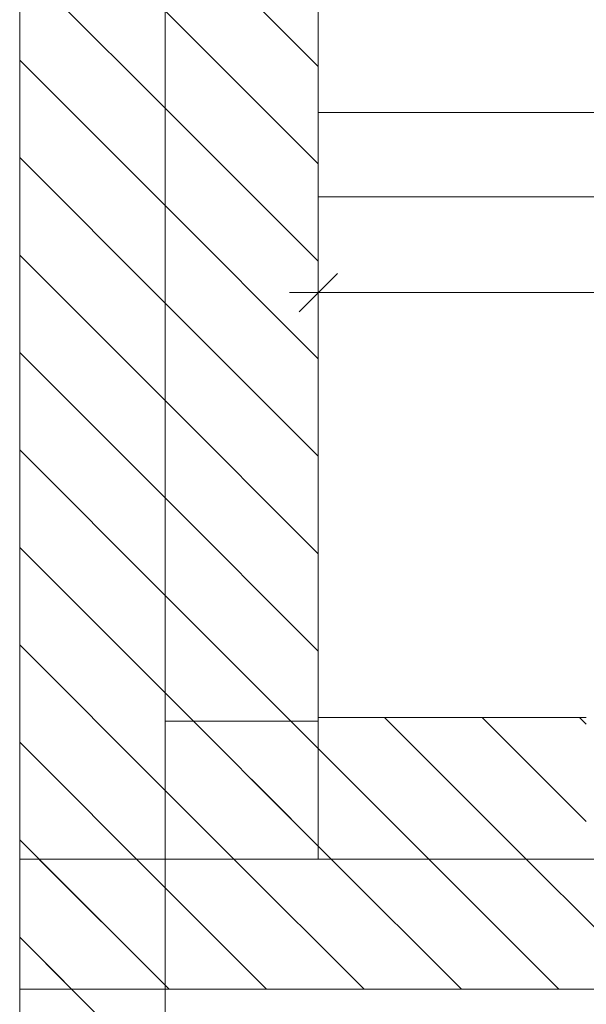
# Model space of a CAD drawing. Header units: millimetres. Extents: x -22245 to 37205, y -49470 to 0.
# Tile 4 of 16: x 955 to 2435, y -39590 to -37018. Entities that reach past the tile are written whole.
import ezdxf

# ---------------------------------------------------------------- set-up
doc = ezdxf.new("R2010")
doc.units = ezdxf.units.MM
for name, color, linetype, lineweight in [('Nowe_220-A Ściany_Nr_pióra__27', 7, 'Continuous', 9), ('poziom_2 (1)_6_Konstrukcja - Belki_Nr_pióra__1_Nr_pióra__7', 7, 'Continuous', 9), ('poziom_2 (1)_6_Konstrukcja - Ściany zew_Nr_pióra__107_Nr_pióra__12', 7, 'Continuous', 9), ('poziom_2 (1)_6_Konstrukcja - Ściany zew_Nr_pióra__27_Nr_pióra__7', 7, 'Continuous', 9), ('poziom_2 (1)_6_Konstrukcja - Ściany zew_Nr_pióra__87_Nr_pióra__6', 7, 'Continuous', 9)]:
    doc.layers.add(name, color=color, linetype=linetype, lineweight=lineweight)
pattern_1 = [(135, (37205, -40790), (127.2792, 127.2792), [])]

msp = doc.modelspace()

# ---------------------------------------------------------------- hatches: boundary and pattern name
at = {"layer": 'poziom_2 (1)_6_Konstrukcja - Ściany zew_Nr_pióra__107_Nr_pióra__12'}
h = msp.add_hatch(dxfattribs=at)
h.set_pattern_fill('BLOCZKI_CERAMICZNE_0006', color=256, angle=270, style=0, pattern_type=2)
h.set_pattern_definition(pattern_1)
h.paths.add_polyline_path([(1335, -39550), (1335, -30460), (955, -30330), (955, -39550)])
h = msp.add_hatch(dxfattribs=at)
h.set_pattern_fill('BLOCZKI_CERAMICZNE_0006', color=256, angle=270, style=0, pattern_type=2)
h.set_pattern_definition(pattern_1)
h.paths.add_polyline_path([(1735, -39210), (1735, -31040), (1335, -30460), (1335, -39210)])
h = msp.add_hatch(dxfattribs=at)
h.set_pattern_fill('BLOCZKI_CERAMICZNE_0006', color=256, angle=270, style=0, pattern_type=2)
h.set_pattern_definition(pattern_1)
h.paths.add_polyline_path([(1735, -38840), (1335, -39210), (2435, -39210), (2435, -38840)])
h = msp.add_hatch(dxfattribs=at)
h.set_pattern_fill('BLOCZKI_CERAMICZNE_0006', color=256, angle=270, style=0, pattern_type=2)
h.set_pattern_definition(pattern_1)
h.paths.add_polyline_path([(955, -39210), (955, -46300), (1335, -46300), (1335, -39210)])
h = msp.add_hatch(dxfattribs=at)
h.set_pattern_fill('BLOCZKI_CERAMICZNE_0006', color=256, angle=270, style=0, pattern_type=2)
h.set_pattern_definition(pattern_1)
h.paths.add_polyline_path([(1335, -39550), (2465, -39550), (2465, -39210), (1335, -39210)])

# ---------------------------------------------------------------- linework, layer by layer
at = {"layer": 'Nowe_220-A Ściany_Nr_pióra__27'}
for p, q in [((1735, -37636.6), (1735, -37824.1)), ((1785, -37680.4), (1685, -37780.4)), ((1735, -37730.4), (1660, -37730.4)), ((4205, -37730.4), (1735, -37730.4))]:
    msp.add_line(p, q, dxfattribs=at)
at = {"layer": 'poziom_2 (1)_6_Konstrukcja - Belki_Nr_pióra__1_Nr_pióra__7'}
for p, q in [((4215, -37260), (1735, -37260)), ((1735, -37260), (1735, -37480)), ((4215, -37480), (1735, -37480))]:
    msp.add_line(p, q, dxfattribs=at)
at = {"layer": 'poziom_2 (1)_6_Konstrukcja - Ściany zew_Nr_pióra__27_Nr_pióra__7', "flags": 128}
for points in [[(955, -30330), (955, -39550)], [(1335, -30460), (1335, -39210)], [(1335, -39210), (1335, -30460)], [(1735, -39210), (1735, -31040)], [(2435, -38840), (1735, -38840)], [(955, -39210), (955, -46300)], [(1335, -39210), (955, -39210)], [(1335, -39210), (2435, -39210)], [(1335, -46300), (1335, -39210)], [(2465, -39210), (1735, -39210)], [(955, -39550), (1335, -39550)], [(1335, -39550), (2465, -39550)]]:
    msp.add_lwpolyline(points, dxfattribs=at)
at = {"layer": 'poziom_2 (1)_6_Konstrukcja - Ściany zew_Nr_pióra__87_Nr_pióra__6', "flags": 128}
for points in [[(955, -30330), (955, -39550)], [(1335, -30530), (1335, -38850)], [(1335, -39210), (1335, -30530)], [(1735, -38850), (1735, -30530)], [(1335, -38850), (1735, -38850)], [(4440, -39210), (1335, -39210)], [(1335, -39210), (1335, -39550)], [(1335, -39550), (4440, -39550)]]:
    msp.add_lwpolyline(points, dxfattribs=at)

doc.saveas('drawing.dxf')
